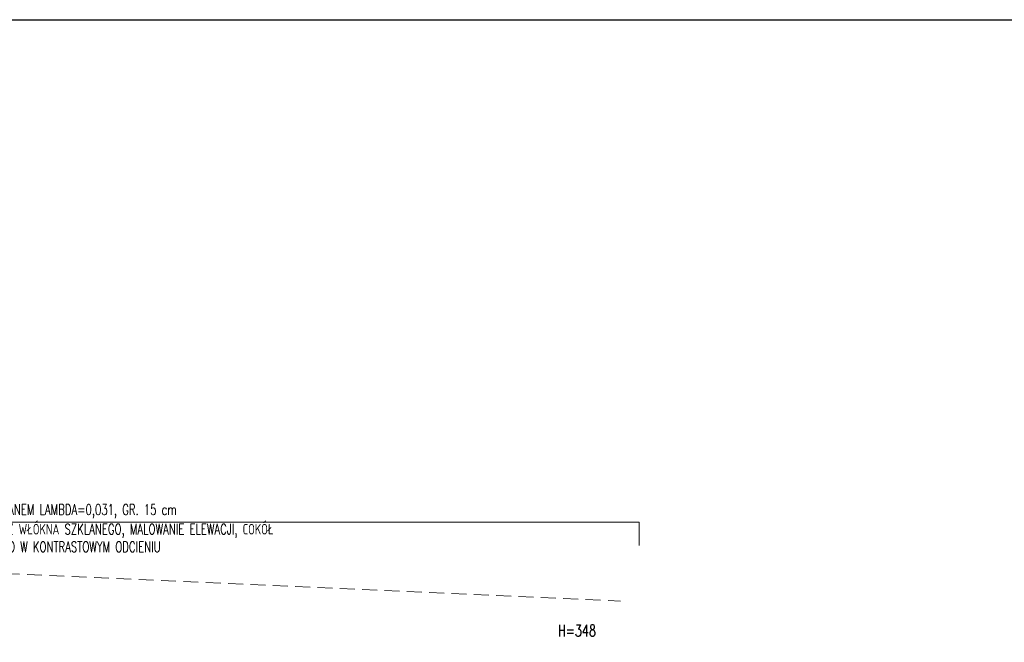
# Model space of a CAD drawing. Header units: millimetres. Extents: x 14400 to 93787, y -21104 to 39413.
# Tile 165 of 256: x 29195 to 30033, y 8141 to 8672. Entities that reach past the tile are written whole.
import ezdxf

# ---------------------------------------------------------------- set-up
doc = ezdxf.new("R2010")
doc.units = ezdxf.units.MM
doc.linetypes.add('HIDDEN', pattern=[9.525, 6.35, -3.175])
doc.layers.add('Cienka', color=3, linetype='Continuous', lineweight=9)
doc.layers.add('Opis', color=8, linetype='Continuous', lineweight=13)
doc.styles.add('ARCHETYP', font='romans.shx', dxfattribs={"height": 15})
doc.styles.add('TXT', font='simplex.shx', dxfattribs={"width": 0.8})

msp = doc.modelspace()

# ---------------------------------------------------------------- linework, layer by layer
at = {"layer": 'Cienka', "linetype": 'HIDDEN', "ltscale": 2}
msp.add_lwpolyline([(28687.21789, 8222.10666), (29706.59149, 8176.51165)], dxfattribs=at)
at = {"layer": 'DEFPOINTS', "color": 1, "ltscale": 2}
msp.add_lwpolyline([(27619.20481, 8671.93012), (33363.29476, 8671.93012), (33363.29476, 3875.75459), (27619.20481, 3875.75459)], close=True, dxfattribs=at)
at = {"layer": 'Opis'}
msp.add_lwpolyline([(28707.4719, 8223.8666), (28707.4719, 8243.8666), (29722.4719, 8243.8666), (29722.4719, 8223.8666)], dxfattribs=at)

# ---------------------------------------------------------------- texts
at = {"layer": 'Opis', "style": 'ARCHETYP', "width": 0.7}
msp.add_text('H=348', height=10, rotation=0.00000004, dxfattribs=at).set_placement((29653.22171, 8146.37232))
at = {"layer": 'Opis', "ltscale": 0.7, "char_height": 9, "width": 532.6044424, "attachment_point": 1, "style": 'TXT'}
for s, insert in [('\\pxqc;{\\W0.7;DOCIEPLENIE ISTN. MURÓW STYROPIANEM LAMBDA=0,031, GR. 15 cm }', (28914.89789, 8258.96094)), ('\\pxqc;{\\W0.7;WYKONANIE TYNKÓW CIENKOWARSTWOWYCH NA SIATCE Z WŁÓKNA SZKLANEGO, MALOWANIE ELEWACJI, COKÓŁ WYKONAć Z TYNKU MOZAIKOWEGO W KONTRASTOWYM ODCIENIU}', (28914.89789, 8242.2153))]:
    msp.add_mtext(s, dxfattribs=dict(at, insert=insert))

doc.saveas('drawing.dxf')
